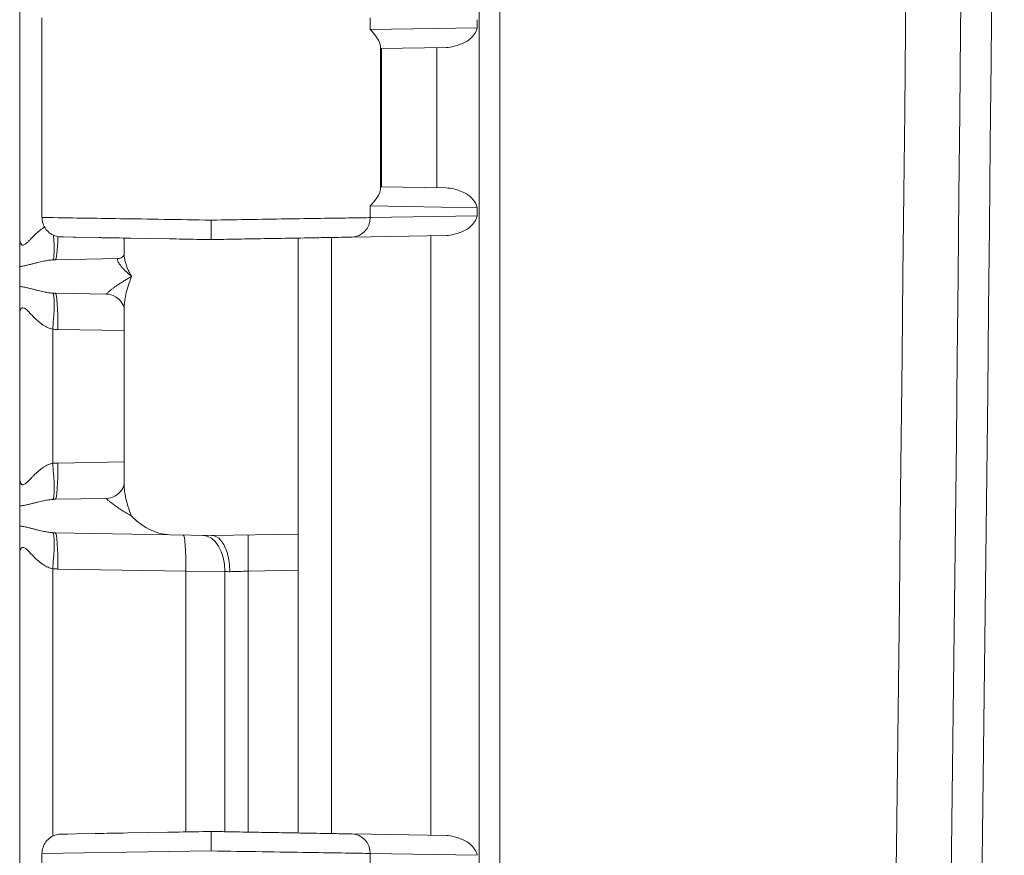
# Model space of a CAD drawing. Header units: inches. Extents: x 0 to 153, y 3 to 96.
# Tile 29 of 132: x 30.97 to 32.73, y 46 to 47.5. Entities that reach past the tile are written whole.
import ezdxf

# ---------------------------------------------------------------- set-up
doc = ezdxf.new("R2010")
doc.units = ezdxf.units.IN
doc.header["$LTSCALE"] = 4.5
doc.header["$MEASUREMENT"] = 0
doc.layers.add('Visible (ANSI)', color=7, linetype='Continuous', lineweight=18)
doc.layers.add('Visible Narrow (ANSI)', color=7, linetype='Continuous', lineweight=5)

msp = doc.modelspace()

# ---------------------------------------------------------------- linework, layer by layer
at = {"layer": 'Visible (ANSI)'}
for p, q in [((31.7914, 62.758), (31.7914, 41.8928)), ((30.9664, 48.0418), (30.9664, 47.109)), ((31.0064, 47.5044), (31.0064, 47.1463)), ((31.6143, 47.4494), (31.7324, 47.4515)), ((31.6143, 47.2013), (31.7323, 47.1993)), ((31.0443, 47.1113), (31.0408, 47.1113)), ((31.0443, 47.1113), (31.0667, 47.1109)), ((31.0667, 47.1109), (31.0627, 47.111)), ((31.1084, 47.1102), (31.0667, 47.1109)), ((31.1539, 47.0798), (31.1539, 47.1094)), ((31.2352, 47.1079), (31.1661, 47.1092)), ((31.4664, 47.0973), (31.4664, 47.1094)), ((31.5264, 47.1104), (31.5264, 46.0404)), ((31.5634, 47.1111), (31.7324, 47.114)), ((31.4664, 47.0973), (31.4664, 47.0727)), ((31.0303, 47.0705), (31.1431, 47.0725)), ((31.1539, 47.0798), (31.1539, 47.0798)), ((31.4664, 47.0727), (31.4664, 46.5781)), ((30.9664, 47.0226), (30.9664, 47.0582)), ((31.1223, 47.0087), (31.0303, 47.0103)), ((31.1539, 46.6683), (31.1539, 46.9825)), ((30.9664, 46.9718), (30.9664, 46.679)), ((30.9664, 46.5926), (30.9664, 46.6282)), ((31.0303, 46.6405), (31.1223, 46.6421)), ((31.0303, 46.5803), (31.2368, 46.5767)), ((31.2368, 46.5767), (31.3114, 46.5754)), ((31.3114, 46.5754), (31.4664, 46.5781)), ((31.4664, 46.5781), (31.4664, 46.5131)), ((30.9664, 46.5418), (30.9664, 45.609)), ((31.4664, 46.0414), (31.4664, 46.5131)), ((31.0677, 46.0399), (31.0408, 46.0394)), ((31.0408, 46.0394), (31.0524, 46.0396)), ((31.0677, 46.0399), (31.1022, 46.0405)), ((31.1608, 46.0415), (31.2321, 46.0428)), ((31.5634, 46.0397), (31.7324, 46.0368)), ((31.0064, 46.0044), (31.0064, 46.0044)), ((31.0064, 46.0044), (31.0064, 45.6463))]:
    msp.add_line(p, q, dxfattribs=at)
msp.add_arc((-473.7436, 52.3254), 506.4775, 358.925196, 1.074804, dxfattribs=at)
for centre, major_axis, ratio, start_param, end_param in [((31.6143, 47.4845), (0, 0.035), 0.020741, 2.638132, 3.141962), ((31.6143, 47.1663), (0, 0.035), 0.020741, 6.282816, 6.786646), ((31.1426, 47.0974), (0.0004, -0.025), 0.924559, 0.000005, 0.000047), ((31.1211, 46.7071), (0.0011, -0.065), 0.854416, 0.000137, 0.000324)]:
    msp.add_ellipse(centre, major_axis=major_axis, ratio=ratio, start_param=start_param, end_param=end_param, dxfattribs=at)
for points, knots in [([(31.6139, 47.4538), (31.6139, 47.4557), (31.6133, 47.4582), (31.6094, 47.4676), (31.6035, 47.4759), (31.5956, 47.4836)], [-0.2597274, -0.2597274, -0.2597274, -0.2597274, -0.1837213, -0.1837213, 0, 0, 0, 0]), ([(31.7324, 47.4515), (31.7416, 47.4517), (31.7585, 47.4571), (31.7765, 47.4654), (31.7856, 47.4788), (31.7878, 47.4869)], [0, 0, 0, 0, 0.3333333, 0.6666667, 0.9997512, 0.9997512, 0.9997512, 0.9997512]), ([(31.5956, 47.1672), (31.604, 47.1754), (31.6105, 47.1852), (31.6134, 47.1935), (31.6138, 47.1954), (31.6139, 47.197)], [-1.1191106, -1.1191106, -1.1191106, -1.1191106, -0.9214246, -0.9214246, -0.8602004, -0.8602004, -0.8602004, -0.8602004]), ([(31.7878, 47.1639), (31.7856, 47.1719), (31.7764, 47.1854), (31.7585, 47.1937), (31.7415, 47.1991), (31.7323, 47.1993)], [0.0002488, 0.0002488, 0.0002488, 0.0002488, 0.3333333, 0.6666667, 0.9992589, 0.9992589, 0.9992589, 0.9992589]), ([(31.0408, 47.1113), (31.0394, 47.1114), (31.0379, 47.1115), (31.0351, 47.1119), (31.0336, 47.1122), (31.0286, 47.1136), (31.0251, 47.1152), (31.0188, 47.1194), (31.0159, 47.1221), (31.0113, 47.1281), (31.0095, 47.1316), (31.0071, 47.1387), (31.0065, 47.1426), (31.0065, 47.1463)], [0, 0, 0, 0, 0.0111228, 0.0111228, 0.0220731, 0.0220731, 0.0509694, 0.0509694, 0.0798667, 0.0798667, 0.1087684, 0.1087684, 0.1375627, 0.1375627, 0.1375627, 0.1375627]), ([(31.3102, 47.1416), (31.3102, 47.1355), (31.3101, 47.1294), (31.3101, 47.1241), (31.3101, 47.1215), (31.3101, 47.119), (31.3101, 47.1169), (31.3102, 47.1148), (31.3102, 47.1129), (31.3102, 47.1113), (31.3102, 47.1083), (31.3102, 47.1066), (31.3102, 47.1066)], [0, 0, 0, 0, 0.333333, 0.333333, 0.333333, 0.50007, 0.50007, 0.50007, 0.666667, 0.666667, 0.666667, 1, 1, 1, 1]), ([(31.7324, 47.114), (31.7416, 47.1142), (31.7585, 47.1196), (31.7765, 47.1279), (31.7856, 47.1413), (31.7878, 47.1494)], [0, 0, 0, 0, 0.3333333, 0.6666667, 0.9997512, 0.9997512, 0.9997512, 0.9997512]), ([(30.9664, 47.0582), (30.9664, 47.0632), (30.9664, 47.0701), (30.9664, 47.0787), (30.9664, 47.0872), (30.9664, 47.0975), (30.9664, 47.109)], [0, 0, 0, 0, 0.5, 0.5, 0.5, 1, 1, 1, 1]), ([(31.1084, 47.1102), (31.1107, 47.1101), (31.113, 47.1101), (31.1153, 47.11), (31.1305, 47.1098), (31.1475, 47.1095), (31.1661, 47.1092)], [0.72727273, 0.72727273, 0.72727273, 0.72727273, 0.73946703, 0.73946703, 0.73946703, 0.81818182, 0.81818182, 0.81818182, 0.81818182]), ([(31.2352, 47.1079), (31.2432, 47.1078), (31.2513, 47.1077), (31.2595, 47.1075), (31.276, 47.1072), (31.2929, 47.1069), (31.3102, 47.1066)], [0.90909091, 0.90909091, 0.90909091, 0.90909091, 0.93931643, 0.93931643, 0.93931643, 1, 1, 1, 1]), ([(31.5634, 47.1111), (31.5602, 47.111), (31.5566, 47.1109), (31.5526, 47.1109), (31.5469, 47.1108), (31.5405, 47.1107), (31.5334, 47.1105), (31.5246, 47.1104), (31.5146, 47.1102), (31.5036, 47.11), (31.4994, 47.1099), (31.4949, 47.1099), (31.4904, 47.1098), (31.4741, 47.1095), (31.456, 47.1092), (31.4367, 47.1088), (31.4362, 47.1088), (31.4358, 47.1088), (31.4354, 47.1088), (31.4164, 47.1085), (31.3962, 47.1081), (31.3754, 47.1078), (31.3686, 47.1077), (31.3616, 47.1075), (31.3546, 47.1074), (31.3401, 47.1072), (31.3253, 47.1069), (31.3102, 47.1066)], [0, 0, 0, 0, 0.08304, 0.08304, 0.08304, 0.2, 0.2, 0.2, 0.343946, 0.343946, 0.343946, 0.4, 0.4, 0.4, 0.6, 0.6, 0.6, 0.604385, 0.604385, 0.604385, 0.8, 0.8, 0.8, 0.865034, 0.865034, 0.865034, 1, 1, 1, 1]), ([(31.1431, 47.0725), (31.1451, 47.0725), (31.1482, 47.0735), (31.1524, 47.0768), (31.1535, 47.0788), (31.1539, 47.08), (31.1539, 47.0801), (31.1539, 47.0802)], [0, 0, 0, 0, 0.0630864, 0.0630864, 0.1244611, 0.1244611, 0.1391882, 0.1391882, 0.1391882, 0.1391882]), ([(30.9664, 46.9718), (30.9664, 46.9724), (30.9664, 46.973), (30.9664, 46.9735), (30.9664, 46.9775), (30.9664, 46.9814), (30.9664, 46.9852), (30.9664, 46.9893), (30.9664, 46.9933), (30.9664, 46.9973), (30.9664, 46.9981), (30.9664, 46.999), (30.9665, 46.9998), (30.9665, 47.0036), (30.9665, 47.0073), (30.9665, 47.0107), (30.9665, 47.0152), (30.9665, 47.0192), (30.9664, 47.0226)], [0, 0, 0, 0, 0.0298606, 0.0298606, 0.0298606, 0.2316033, 0.2316033, 0.2316033, 0.4513614, 0.4513614, 0.4513614, 0.5, 0.5, 0.5, 0.7151406, 0.7151406, 0.7151406, 1, 1, 1, 1]), ([(31.1539, 46.9825), (31.1539, 46.9825), (31.154, 46.985), (31.1504, 46.9928), (31.147, 46.9975), (31.1375, 47.005), (31.1312, 47.0077), (31.1245, 47.0086), (31.1234, 47.0087), (31.1223, 47.0087)], [0.003505, 0.003505, 0.003505, 0.003505, 0.1091715, 0.1091715, 0.2009048, 0.2009048, 0.294974, 0.294974, 0.3160926, 0.3160926, 0.3160926, 0.3160926]), ([(30.9664, 46.6282), (30.9664, 46.6332), (30.9664, 46.6401), (30.9664, 46.6487), (30.9664, 46.6572), (30.9664, 46.6675), (30.9664, 46.679)], [0, 0, 0, 0, 0.5, 0.5, 0.5, 1, 1, 1, 1]), ([(31.1223, 46.6421), (31.1266, 46.6422), (31.1324, 46.6435), (31.1425, 46.6491), (31.1468, 46.6533), (31.1525, 46.6616), (31.1536, 46.6655), (31.1539, 46.6679), (31.1539, 46.6683), (31.1539, 46.6683)], [0, 0, 0, 0, 0.0851249, 0.0851249, 0.172711, 0.172711, 0.270404, 0.270404, 0.3126383, 0.3126383, 0.3126383, 0.3126383]), ([(31.1674, 46.6104), (31.1744, 46.6025), (31.1859, 46.5931), (31.2087, 46.5816), (31.223, 46.5769), (31.2368, 46.5767)], [0.0000001, 0.0000001, 0.0000001, 0.0000001, 0.1445086, 0.1445086, 0.2629399, 0.2629399, 0.2629399, 0.2629399]), ([(30.9664, 46.5418), (30.9664, 46.5424), (30.9664, 46.543), (30.9664, 46.5435), (30.9664, 46.5475), (30.9664, 46.5514), (30.9664, 46.5552), (30.9664, 46.5593), (30.9664, 46.5633), (30.9664, 46.5673), (30.9664, 46.5681), (30.9664, 46.569), (30.9665, 46.5698), (30.9665, 46.5736), (30.9665, 46.5773), (30.9665, 46.5807), (30.9665, 46.5852), (30.9665, 46.5892), (30.9664, 46.5926)], [0, 0, 0, 0, 0.0298597, 0.0298597, 0.0298597, 0.2315973, 0.2315973, 0.2315973, 0.4513529, 0.4513529, 0.4513529, 0.5, 0.5, 0.5, 0.7151341, 0.7151341, 0.7151341, 1, 1, 1, 1]), ([(31.3436, 46.5104), (31.3436, 46.5218), (31.342, 46.5332), (31.3392, 46.543), (31.3364, 46.5527), (31.3324, 46.5609), (31.3276, 46.5666), (31.3227, 46.5723), (31.3169, 46.5754), (31.3115, 46.5754)], [0, 0, 0, 0, 0.3333333, 0.3333333, 0.3333333, 0.6666667, 0.6666667, 0.6666667, 1, 1, 1, 1]), ([(31.3102, 46.0441), (31.2904, 46.0438), (31.2714, 46.0435), (31.2528, 46.0431), (31.2458, 46.043), (31.239, 46.0429), (31.2321, 46.0428)], [0, 0, 0, 0, 0.06617772, 0.06617772, 0.06617772, 0.09090909, 0.09090909, 0.09090909, 0.09090909]), ([(31.5634, 46.0397), (31.5597, 46.0398), (31.5556, 46.0399), (31.551, 46.0399), (31.5433, 46.0401), (31.5343, 46.0402), (31.5239, 46.0404), (31.5163, 46.0405), (31.508, 46.0407), (31.499, 46.0408), (31.4884, 46.041), (31.4769, 46.0412), (31.4647, 46.0414), (31.4527, 46.0417), (31.44, 46.0419), (31.4268, 46.0421), (31.4152, 46.0423), (31.4033, 46.0425), (31.3912, 46.0427), (31.3752, 46.043), (31.3589, 46.0433), (31.3421, 46.0436), (31.3316, 46.0438), (31.321, 46.044), (31.3102, 46.0441)], [0, 0, 0, 0, 0.093578, 0.093578, 0.093578, 0.25, 0.25, 0.25, 0.364586, 0.364586, 0.364586, 0.5, 0.5, 0.5, 0.633097, 0.633097, 0.633097, 0.75, 0.75, 0.75, 0.904109, 0.904109, 0.904109, 1, 1, 1, 1]), ([(31.3102, 46.0441), (31.3102, 46.0441), (31.3102, 46.0425), (31.3102, 46.0394), (31.3102, 46.0364), (31.3102, 46.0319), (31.3102, 46.0266), (31.3102, 46.0213), (31.3102, 46.0152), (31.3102, 46.0091)], [0, 0, 0, 0, 0.333333, 0.333333, 0.333333, 0.666667, 0.666667, 0.666667, 1, 1, 1, 1]), ([(31.0065, 46.0044), (31.0065, 46.0082), (31.0071, 46.0121), (31.0095, 46.0192), (31.0113, 46.0227), (31.0159, 46.0287), (31.0188, 46.0314), (31.0251, 46.0356), (31.0286, 46.0372), (31.0337, 46.0386), (31.0351, 46.0389), (31.0379, 46.0393), (31.0394, 46.0394), (31.0408, 46.0394)], [0, 0, 0, 0, 0.0288366, 0.0288366, 0.0577362, 0.0577362, 0.0866335, 0.0866335, 0.1155301, 0.1155301, 0.1264609, 0.1264609, 0.1375632, 0.1375632, 0.1375632, 0.1375632]), ([(31.1608, 46.0415), (31.1394, 46.0412), (31.1202, 46.0408), (31.1038, 46.0405), (31.1033, 46.0405), (31.1027, 46.0405), (31.1022, 46.0405)], [0.18181818, 0.18181818, 0.18181818, 0.18181818, 0.26986203, 0.26986203, 0.26986203, 0.27272727, 0.27272727, 0.27272727, 0.27272727]), ([(31.7878, 46.0014), (31.7856, 46.0094), (31.7765, 46.0229), (31.7585, 46.0312), (31.7416, 46.0366), (31.7324, 46.0368)], [0.0002488, 0.0002488, 0.0002488, 0.0002488, 0.3333333, 0.6666667, 1, 1, 1, 1])]:
    msp.add_open_spline(points, degree=3, knots=knots, dxfattribs=at)
msp.add_open_spline([(31.0065, 47.1463), (31.0065, 47.1463), (31.0065, 47.1463), (31.0065, 47.1463)], degree=3, dxfattribs=at)
at = {"layer": 'Visible Narrow (ANSI)'}
for p, q in [((31.8281, 61.7149), (31.8281, 42.9359)), ((31.5956, 47.5047), (31.5956, 47.4836)), ((31.7878, 47.4869), (31.7878, 47.5014)), ((31.5956, 47.4836), (31.7878, 47.4869)), ((31.6139, 47.197), (31.6139, 47.4538)), ((31.6157, 47.2013), (31.6157, 47.4495)), ((31.7155, 47.1996), (31.7155, 47.4512)), ((31.5956, 47.1672), (31.5956, 47.1461)), ((31.5956, 47.1672), (31.7878, 47.1639)), ((31.7878, 47.1494), (31.7878, 47.1639)), ((31.5956, 47.1461), (31.7878, 47.1494)), ((31.7047, 46.0373), (31.7047, 47.1135)), ((31.0258, 46.9458), (31.0258, 46.705)), ((31.0348, 46.9453), (31.1539, 46.9432)), ((31.0348, 46.7055), (31.1539, 46.7076)), ((31.0258, 46.5158), (31.0258, 46.0357)), ((31.0348, 46.5153), (31.2645, 46.5113)), ((31.2645, 46.5113), (31.2645, 46.0433)), ((31.2645, 46.5113), (31.3349, 46.5107)), ((31.3349, 46.5107), (31.3349, 46.0437)), ((31.3768, 46.5115), (31.4664, 46.5131)), ((31.3768, 46.043), (31.3768, 46.5115)), ((31.0064, 46.0044), (31.3102, 46.0091)), ((31.5956, 46.0047), (31.5956, 45.9836)), ((31.5956, 46.0047), (31.7878, 46.0014))]:
    msp.add_line(p, q, dxfattribs=at)
for centre, major_axis, ratio, start_param, end_param in [((-216.7323, 52.3254), (0, 352.5808), 0.707107, 4.685755, 4.739023), ((-216.7998, 52.3254), (0, 352.8163), 0.707107, 4.685755, 4.739023), ((31.5627, 47.1461), (0.0006, -0.035), 0.939676, 0.000036, 1.554396), ((31.0201, 47.135), (0.0059, -0.0647), 0.086802, 0.034475, 1.237843), ((31.0292, 47.1355), (0.0011, -0.065), 0.087143, 0, 1.199183), ((31.0201, 46.9458), (0.0059, 0.0647), 0.086802, 4.72026, 6.248711), ((31.0336, 47.0635), (-0.0658, -0.0042), 0.805497, 1.406796, 1.469445), ((31.0292, 46.9453), (0.0011, 0.065), 0.087143, 4.71391, 6.283185), ((31.037, 47.0704), (-0.0002, -0.1251), 0.996195, 6.194419, 6.267091), ((31.0201, 46.705), (0.0059, -0.0647), 0.086802, 0.034475, 1.562919), ((31.0292, 46.7055), (0.0011, -0.065), 0.087143, 0, 1.569275), ((31.0201, 46.5158), (0.0059, 0.0647), 0.086802, 4.72026, 6.248711), ((31.0336, 46.6335), (-0.0658, -0.0042), 0.805497, 1.406796, 1.469445), ((31.0292, 46.5153), (0.0011, 0.065), 0.087143, 4.71391, 6.283185), ((31.2589, 46.5113), (0.0011, 0.065), 0.087143, 4.71391, 6.283189), ((31.294, 46.5107), (0.0011, 0.065), 0.628143, 4.723353, 6.283205), ((31.378, 46.5115), (-0.0011, 0.065), 0.01745, 0, 1.570492), ((31.037, 46.6404), (-0.0002, -0.1251), 0.996195, 6.194419, 6.267091), ((31.3756, 46.5093), (0.0649, -0.0022), 0.000355, 4.033318, 4.195995), ((31.5627, 46.0047), (0.0006, 0.035), 0.939675, 4.728789, 6.283138)]:
    msp.add_ellipse(centre, major_axis=major_axis, ratio=ratio, start_param=start_param, end_param=end_param, dxfattribs=at)
for points, knots in [([(31.0065, 47.1463), (31.0065, 47.1463), (31.01, 47.1463), (31.0318, 47.1459), (31.0795, 47.1452), (31.1454, 47.1442), (31.2244, 47.143), (31.2816, 47.1421), (31.3102, 47.1416)], [0.494388, 0.494388, 0.494388, 0.494388, 0.5454545, 0.6363636, 0.7272727, 0.8181818, 0.9090909, 1, 1, 1, 1]), ([(31.5956, 47.1461), (31.5872, 47.1459), (31.5645, 47.1456), (31.5155, 47.1448), (31.4542, 47.1439), (31.3844, 47.1428), (31.3349, 47.142), (31.3102, 47.1416)], [0, 0, 0, 0, 0.2, 0.4, 0.6, 0.8, 1, 1, 1, 1]), ([(30.9664, 47.109), (30.9664, 47.1086), (30.9665, 47.1082), (30.9665, 47.1079), (30.9665, 47.1055), (30.9669, 47.1033), (30.9674, 47.1015), (30.9675, 47.101), (30.9677, 47.1005), (30.9679, 47.1001), (30.9685, 47.0987), (30.9692, 47.0977), (30.9701, 47.0972), (30.9705, 47.0969), (30.9709, 47.0967), (30.9714, 47.0966), (30.9723, 47.0965), (30.9731, 47.0966), (30.9741, 47.097), (30.9748, 47.0973), (30.9755, 47.0977), (30.9762, 47.0982), (30.977, 47.0988), (30.9779, 47.0995), (30.9787, 47.1002), (30.9796, 47.101), (30.9806, 47.1019), (30.9815, 47.1028), (30.9822, 47.1034), (30.9829, 47.1041), (30.9835, 47.1048), (30.9847, 47.106), (30.9858, 47.1071), (30.9869, 47.1083), (30.9874, 47.1088), (30.9879, 47.1094), (30.9884, 47.1099), (30.9898, 47.1112), (30.9911, 47.1126), (30.9924, 47.1139), (30.9927, 47.1142), (30.993, 47.1145), (30.9933, 47.1148), (30.9948, 47.1163), (30.9963, 47.1177), (30.9978, 47.119), (30.9979, 47.1192), (30.9981, 47.1193), (30.9982, 47.1194), (30.9998, 47.1209), (31.0014, 47.1222), (31.003, 47.1235), (31.0046, 47.1248), (31.0062, 47.1259), (31.0078, 47.127), (31.008, 47.1272), (31.0082, 47.1273), (31.0084, 47.1274), (31.0093, 47.128), (31.0101, 47.1286), (31.011, 47.1291)], [0, 0, 0, 0, 0.009557, 0.009557, 0.009557, 0.0714286, 0.0714286, 0.0714286, 0.0895597, 0.0895597, 0.0895597, 0.1428571, 0.1428571, 0.1428571, 0.1687848, 0.1687848, 0.1687848, 0.2142857, 0.2142857, 0.2142857, 0.2482034, 0.2482034, 0.2482034, 0.2857143, 0.2857143, 0.2857143, 0.3274285, 0.3274285, 0.3274285, 0.3571429, 0.3571429, 0.3571429, 0.4066429, 0.4066429, 0.4066429, 0.4285714, 0.4285714, 0.4285714, 0.4859161, 0.4859161, 0.4859161, 0.5, 0.5, 0.5, 0.5651615, 0.5651615, 0.5651615, 0.5714286, 0.5714286, 0.5714286, 0.6428571, 0.6428571, 0.6428571, 0.7142857, 0.7142857, 0.7142857, 0.72364, 0.72364, 0.72364, 0.7631197, 0.7631197, 0.7631197, 0.7631197]), ([(30.9664, 47.0582), (30.969, 47.0585), (30.974, 47.0593), (30.9808, 47.0609), (30.9872, 47.0625), (30.9932, 47.064), (30.9988, 47.0655), (31.004, 47.0667), (31.009, 47.0678), (31.0138, 47.0687), (31.0182, 47.0695), (31.0224, 47.07), (31.025, 47.0702), (31.0262, 47.0703)], [0, 0, 0, 0, 0.0909091, 0.1818182, 0.2727273, 0.3636364, 0.4545455, 0.5454545, 0.6363636, 0.7272727, 0.8181818, 0.9090909, 0.999999, 0.999999, 0.999999, 0.999999]), ([(31.1431, 47.0725), (31.1427, 47.0724), (31.1425, 47.0723), (31.1423, 47.0721), (31.1421, 47.0719), (31.142, 47.0716), (31.1419, 47.0712), (31.1419, 47.0708), (31.1419, 47.0703), (31.1421, 47.0697), (31.1422, 47.0691), (31.1425, 47.0683), (31.1428, 47.0675), (31.1432, 47.0667), (31.1437, 47.0658), (31.1443, 47.0647), (31.1449, 47.0637), (31.1456, 47.0626), (31.1465, 47.0614), (31.1473, 47.0602), (31.1483, 47.0589), (31.1494, 47.0576), (31.1505, 47.0563), (31.1517, 47.0549), (31.1531, 47.0535), (31.1544, 47.0521), (31.1558, 47.0506), (31.1573, 47.0491), (31.1589, 47.0477), (31.1605, 47.0462), (31.1622, 47.0447), (31.1639, 47.0433), (31.1656, 47.0418), (31.1674, 47.0404)], [0, 0, 0, 0, 0.0909091, 0.0909091, 0.0909091, 0.1818182, 0.1818182, 0.1818182, 0.2727273, 0.2727273, 0.2727273, 0.3636364, 0.3636364, 0.3636364, 0.4545455, 0.4545455, 0.4545455, 0.5454545, 0.5454545, 0.5454545, 0.6363636, 0.6363636, 0.6363636, 0.7272727, 0.7272727, 0.7272727, 0.8181818, 0.8181818, 0.8181818, 0.9090909, 0.9090909, 0.9090909, 1, 1, 1, 1]), ([(31.1539, 47.0798), (31.1539, 47.079), (31.154, 47.0783), (31.154, 47.0775), (31.1541, 47.0754), (31.1544, 47.0731), (31.1549, 47.0708), (31.1553, 47.0684), (31.1559, 47.066), (31.1567, 47.0635), (31.1574, 47.061), (31.1584, 47.0584), (31.1594, 47.0558), (31.1605, 47.0532), (31.1617, 47.0506), (31.1631, 47.048), (31.1644, 47.0455), (31.1659, 47.0429), (31.1674, 47.0404)], [0.5126937, 0.5126937, 0.5126937, 0.5126937, 0.5454545, 0.5454545, 0.5454545, 0.6363636, 0.6363636, 0.6363636, 0.7272727, 0.7272727, 0.7272727, 0.8181818, 0.8181818, 0.8181818, 0.9090909, 0.9090909, 0.9090909, 1, 1, 1, 1]), ([(31.1223, 47.0087), (31.1222, 47.0087), (31.1222, 47.0088), (31.1223, 47.0089), (31.1224, 47.009), (31.1225, 47.0092), (31.1228, 47.0095), (31.123, 47.0098), (31.1233, 47.0101), (31.1237, 47.0105), (31.1241, 47.011), (31.1247, 47.0115), (31.1253, 47.012), (31.1259, 47.0126), (31.1266, 47.0132), (31.1275, 47.0139), (31.1283, 47.0146), (31.1292, 47.0154), (31.1303, 47.0163), (31.1314, 47.0172), (31.1326, 47.0181), (31.134, 47.0191), (31.1353, 47.0201), (31.1368, 47.0212), (31.1385, 47.0224), (31.1401, 47.0235), (31.1419, 47.0248), (31.1439, 47.0261), (31.1459, 47.0274), (31.148, 47.0289), (31.1504, 47.0304), (31.1524, 47.0316), (31.1546, 47.033), (31.1569, 47.0344), (31.1573, 47.0346), (31.1578, 47.0349), (31.1582, 47.0351), (31.1605, 47.0365), (31.1631, 47.038), (31.1658, 47.0395), (31.1664, 47.0398), (31.1669, 47.0401), (31.1674, 47.0404)], [0, 0, 0, 0, 0.083333, 0.083333, 0.083333, 0.166667, 0.166667, 0.166667, 0.25, 0.25, 0.25, 0.333333, 0.333333, 0.333333, 0.416667, 0.416667, 0.416667, 0.5, 0.5, 0.5, 0.583333, 0.583333, 0.583333, 0.666667, 0.666667, 0.666667, 0.75, 0.75, 0.75, 0.833333, 0.833333, 0.833333, 0.904288, 0.904288, 0.904288, 0.916667, 0.916667, 0.916667, 0.986789, 0.986789, 0.986789, 1, 1, 1, 1]), ([(31.1539, 46.9825), (31.1539, 46.9862), (31.1542, 46.9902), (31.1546, 46.9944), (31.1551, 46.9986), (31.1558, 47.0031), (31.1569, 47.008), (31.1579, 47.0128), (31.1593, 47.0179), (31.161, 47.0233), (31.1627, 47.0287), (31.1648, 47.0344), (31.1674, 47.0404)], [0.6368142, 0.6368142, 0.6368142, 0.6368142, 0.7272727, 0.7272727, 0.7272727, 0.8181818, 0.8181818, 0.8181818, 0.9090909, 0.9090909, 0.9090909, 1, 1, 1, 1]), ([(30.9664, 47.0226), (30.9689, 47.0223), (30.9714, 47.0219), (30.9738, 47.0214), (30.9762, 47.0209), (30.9787, 47.0204), (30.981, 47.0198), (30.9833, 47.0193), (30.9856, 47.0187), (30.9877, 47.0181), (30.9898, 47.0176), (30.9919, 47.0171), (30.9939, 47.0166), (30.9958, 47.0161), (30.9977, 47.0156), (30.9996, 47.0151), (31.0014, 47.0147), (31.0032, 47.0143), (31.0049, 47.0139), (31.0066, 47.0135), (31.0082, 47.0131), (31.0098, 47.0128), (31.0114, 47.0125), (31.0129, 47.0122), (31.0144, 47.012), (31.0159, 47.0117), (31.0173, 47.0115), (31.0186, 47.0113), (31.02, 47.0111), (31.0213, 47.0109), (31.0225, 47.0108), (31.0238, 47.0107), (31.025, 47.0106), (31.0262, 47.0105)], [0.0000007, 0.0000007, 0.0000007, 0.0000007, 0.0909091, 0.0909091, 0.0909091, 0.1818182, 0.1818182, 0.1818182, 0.2727273, 0.2727273, 0.2727273, 0.3636364, 0.3636364, 0.3636364, 0.4545455, 0.4545455, 0.4545455, 0.5454545, 0.5454545, 0.5454545, 0.6363636, 0.6363636, 0.6363636, 0.7272727, 0.7272727, 0.7272727, 0.8181818, 0.8181818, 0.8181818, 0.9090909, 0.9090909, 0.9090909, 1, 1, 1, 1]), ([(30.9664, 46.9718), (30.9664, 46.9737), (30.9666, 46.9755), (30.9669, 46.9772), (30.9672, 46.9788), (30.9676, 46.9803), (30.9682, 46.9815), (30.9689, 46.9826), (30.9696, 46.9835), (30.9706, 46.9839), (30.9715, 46.9843), (30.9727, 46.9843), (30.974, 46.9838), (30.9753, 46.9833), (30.9768, 46.9822), (30.9784, 46.9809), (30.98, 46.9795), (30.9817, 46.9779), (30.9834, 46.9761), (30.9851, 46.9743), (30.9869, 46.9725), (30.9886, 46.9707), (30.9904, 46.9689), (30.9921, 46.9672), (30.9938, 46.9655), (30.9955, 46.9639), (30.9971, 46.9623), (30.9988, 46.9608), (31.0005, 46.9594), (31.0021, 46.958), (31.0037, 46.9567), (31.0053, 46.9555), (31.0069, 46.9543), (31.0085, 46.9533), (31.0101, 46.9522), (31.0116, 46.9513), (31.0131, 46.9505), (31.0146, 46.9497), (31.0161, 46.949), (31.0175, 46.9483), (31.0189, 46.9477), (31.0203, 46.9472), (31.0217, 46.9468), (31.0231, 46.9464), (31.0245, 46.946), (31.0258, 46.9458)], [0, 0, 0, 0, 0.0666667, 0.0666667, 0.0666667, 0.1333333, 0.1333333, 0.1333333, 0.2, 0.2, 0.2, 0.2666667, 0.2666667, 0.2666667, 0.3333333, 0.3333333, 0.3333333, 0.4, 0.4, 0.4, 0.4666667, 0.4666667, 0.4666667, 0.5333333, 0.5333333, 0.5333333, 0.6, 0.6, 0.6, 0.6666667, 0.6666667, 0.6666667, 0.7333333, 0.7333333, 0.7333333, 0.8, 0.8, 0.8, 0.8666667, 0.8666667, 0.8666667, 0.9333333, 0.9333333, 0.9333333, 1, 1, 1, 1]), ([(30.9664, 46.679), (30.9664, 46.6786), (30.9665, 46.6782), (30.9665, 46.6779), (30.9665, 46.6755), (30.9669, 46.6733), (30.9674, 46.6715), (30.9675, 46.671), (30.9677, 46.6705), (30.9679, 46.6701), (30.9685, 46.6687), (30.9692, 46.6677), (30.9701, 46.6672), (30.9705, 46.6669), (30.9709, 46.6667), (30.9714, 46.6666), (30.9723, 46.6665), (30.9731, 46.6666), (30.9741, 46.667), (30.9748, 46.6673), (30.9755, 46.6677), (30.9762, 46.6682), (30.977, 46.6688), (30.9779, 46.6695), (30.9787, 46.6702), (30.9796, 46.671), (30.9806, 46.6719), (30.9815, 46.6728), (30.9822, 46.6734), (30.9829, 46.6741), (30.9835, 46.6748), (30.9847, 46.676), (30.9858, 46.6771), (30.9869, 46.6783), (30.9874, 46.6788), (30.9879, 46.6794), (30.9884, 46.6799), (30.9898, 46.6812), (30.9911, 46.6826), (30.9924, 46.6839), (30.9927, 46.6842), (30.993, 46.6845), (30.9933, 46.6848), (30.9948, 46.6863), (30.9963, 46.6877), (30.9978, 46.689), (30.9979, 46.6892), (30.9981, 46.6893), (30.9982, 46.6894), (30.9998, 46.6909), (31.0014, 46.6922), (31.003, 46.6935), (31.0046, 46.6948), (31.0062, 46.6959), (31.0078, 46.697), (31.008, 46.6972), (31.0082, 46.6973), (31.0084, 46.6974), (31.0098, 46.6984), (31.0111, 46.6992), (31.0125, 46.7), (31.0129, 46.7002), (31.0132, 46.7004), (31.0136, 46.7006), (31.0148, 46.7012), (31.0159, 46.7018), (31.0171, 46.7023), (31.0176, 46.7025), (31.0181, 46.7027), (31.0187, 46.7029), (31.0196, 46.7033), (31.0206, 46.7036), (31.0215, 46.7039), (31.0222, 46.7041), (31.0229, 46.7043), (31.0235, 46.7045), (31.0243, 46.7047), (31.025, 46.7048), (31.0258, 46.705)], [0, 0, 0, 0, 0.009557, 0.009557, 0.009557, 0.0714286, 0.0714286, 0.0714286, 0.0895597, 0.0895597, 0.0895597, 0.1428571, 0.1428571, 0.1428571, 0.1687848, 0.1687848, 0.1687848, 0.2142857, 0.2142857, 0.2142857, 0.2482034, 0.2482034, 0.2482034, 0.2857143, 0.2857143, 0.2857143, 0.3274285, 0.3274285, 0.3274285, 0.3571429, 0.3571429, 0.3571429, 0.4066429, 0.4066429, 0.4066429, 0.4285714, 0.4285714, 0.4285714, 0.4859161, 0.4859161, 0.4859161, 0.5, 0.5, 0.5, 0.5651615, 0.5651615, 0.5651615, 0.5714286, 0.5714286, 0.5714286, 0.6428571, 0.6428571, 0.6428571, 0.7142857, 0.7142857, 0.7142857, 0.72364, 0.72364, 0.72364, 0.7857143, 0.7857143, 0.7857143, 0.8029065, 0.8029065, 0.8029065, 0.8571429, 0.8571429, 0.8571429, 0.8821476, 0.8821476, 0.8821476, 0.9285714, 0.9285714, 0.9285714, 0.9614561, 0.9614561, 0.9614561, 1, 1, 1, 1]), ([(31.0258, 46.705), (31.0273, 46.7051), (31.0303, 46.7053), (31.0333, 46.7054), (31.0348, 46.7055)], [0.0000001, 0.0000001, 0.0000001, 0.0000001, 0.5, 1, 1, 1, 1]), ([(31.1539, 46.6683), (31.1539, 46.6639), (31.1546, 46.6532), (31.1585, 46.6341), (31.1639, 46.6185), (31.1674, 46.6104)], [0.6026333, 0.6026333, 0.6026333, 0.6026333, 0.7142857, 0.8571429, 1, 1, 1, 1]), ([(30.9664, 46.6282), (30.969, 46.6285), (30.974, 46.6293), (30.9808, 46.6309), (30.9872, 46.6325), (30.9932, 46.634), (30.9988, 46.6355), (31.004, 46.6367), (31.009, 46.6378), (31.0138, 46.6387), (31.0182, 46.6395), (31.0224, 46.64), (31.025, 46.6402), (31.0262, 46.6403)], [0, 0, 0, 0, 0.0909091, 0.1818182, 0.2727273, 0.3636364, 0.4545455, 0.5454545, 0.6363636, 0.7272727, 0.8181818, 0.9090909, 0.999999, 0.999999, 0.999999, 0.999999]), ([(31.1223, 46.6421), (31.1222, 46.6421), (31.1223, 46.6418), (31.1227, 46.6413), (31.1232, 46.6408), (31.1239, 46.64), (31.1249, 46.6391), (31.126, 46.6381), (31.1274, 46.6369), (31.129, 46.6355), (31.1307, 46.6341), (31.1328, 46.6326), (31.1351, 46.6308), (31.1372, 46.6293), (31.1394, 46.6277), (31.142, 46.626), (31.1424, 46.6256), (31.1429, 46.6253), (31.1434, 46.625), (31.1456, 46.6235), (31.1479, 46.622), (31.1505, 46.6204), (31.1516, 46.6197), (31.1528, 46.6189), (31.154, 46.6182), (31.1564, 46.6167), (31.1589, 46.6152), (31.1616, 46.6137), (31.1635, 46.6126), (31.1654, 46.6115), (31.1674, 46.6104)], [0.000009, 0.000009, 0.000009, 0.000009, 0.1428571, 0.1428571, 0.1428571, 0.2857143, 0.2857143, 0.2857143, 0.4285714, 0.4285714, 0.4285714, 0.5714286, 0.5714286, 0.5714286, 0.6924284, 0.6924284, 0.6924284, 0.7142857, 0.7142857, 0.7142857, 0.8133041, 0.8133041, 0.8133041, 0.8571429, 0.8571429, 0.8571429, 0.941763, 0.941763, 0.941763, 1, 1, 1, 1]), ([(30.9664, 46.5926), (30.9689, 46.5923), (30.9714, 46.5919), (30.9738, 46.5914), (30.9762, 46.5909), (30.9787, 46.5904), (30.981, 46.5898), (30.9833, 46.5893), (30.9856, 46.5887), (30.9877, 46.5881), (30.9898, 46.5876), (30.9919, 46.5871), (30.9939, 46.5866), (30.9958, 46.5861), (30.9977, 46.5856), (30.9996, 46.5851), (31.0014, 46.5847), (31.0032, 46.5843), (31.0049, 46.5839), (31.0066, 46.5835), (31.0082, 46.5831), (31.0098, 46.5828), (31.0114, 46.5825), (31.0129, 46.5822), (31.0144, 46.582), (31.0159, 46.5817), (31.0173, 46.5815), (31.0186, 46.5813), (31.02, 46.5811), (31.0213, 46.5809), (31.0225, 46.5808), (31.0238, 46.5807), (31.025, 46.5806), (31.0262, 46.5805)], [0.0000007, 0.0000007, 0.0000007, 0.0000007, 0.0909091, 0.0909091, 0.0909091, 0.1818182, 0.1818182, 0.1818182, 0.2727273, 0.2727273, 0.2727273, 0.3636364, 0.3636364, 0.3636364, 0.4545455, 0.4545455, 0.4545455, 0.5454545, 0.5454545, 0.5454545, 0.6363636, 0.6363636, 0.6363636, 0.7272727, 0.7272727, 0.7272727, 0.8181818, 0.8181818, 0.8181818, 0.9090909, 0.9090909, 0.9090909, 1, 1, 1, 1]), ([(30.9664, 46.5418), (30.9664, 46.5437), (30.9666, 46.5455), (30.9669, 46.5472), (30.9672, 46.5488), (30.9676, 46.5503), (30.9682, 46.5515), (30.9689, 46.5526), (30.9696, 46.5535), (30.9706, 46.5539), (30.9715, 46.5543), (30.9727, 46.5543), (30.974, 46.5538), (30.9753, 46.5533), (30.9768, 46.5522), (30.9784, 46.5509), (30.98, 46.5495), (30.9817, 46.5479), (30.9834, 46.5461), (30.9851, 46.5443), (30.9869, 46.5425), (30.9886, 46.5407), (30.9904, 46.5389), (30.9921, 46.5372), (30.9938, 46.5355), (30.9955, 46.5339), (30.9971, 46.5323), (30.9988, 46.5308), (31.0005, 46.5294), (31.0021, 46.528), (31.0037, 46.5267), (31.0053, 46.5255), (31.0069, 46.5243), (31.0085, 46.5233), (31.0101, 46.5222), (31.0116, 46.5213), (31.0131, 46.5205), (31.0146, 46.5197), (31.0161, 46.519), (31.0175, 46.5183), (31.0189, 46.5177), (31.0203, 46.5172), (31.0217, 46.5168), (31.0231, 46.5164), (31.0245, 46.516), (31.0258, 46.5158)], [0, 0, 0, 0, 0.0666667, 0.0666667, 0.0666667, 0.1333333, 0.1333333, 0.1333333, 0.2, 0.2, 0.2, 0.2666667, 0.2666667, 0.2666667, 0.3333333, 0.3333333, 0.3333333, 0.4, 0.4, 0.4, 0.4666667, 0.4666667, 0.4666667, 0.5333333, 0.5333333, 0.5333333, 0.6, 0.6, 0.6, 0.6666667, 0.6666667, 0.6666667, 0.7333333, 0.7333333, 0.7333333, 0.8, 0.8, 0.8, 0.8666667, 0.8666667, 0.8666667, 0.9333333, 0.9333333, 0.9333333, 1, 1, 1, 1]), ([(31.3436, 46.5104), (31.3486, 46.5106), (31.3594, 46.5109), (31.371, 46.5113), (31.3768, 46.5115)], [0, 0, 0, 0, 0.5, 0.9999979, 0.9999979, 0.9999979, 0.9999979]), ([(31.5956, 46.0047), (31.5851, 46.0049), (31.5549, 46.0054), (31.4871, 46.0064), (31.403, 46.0077), (31.3411, 46.0087), (31.3102, 46.0091)], [0, 0, 0, 0, 0.25, 0.5, 0.75, 1, 1, 1, 1])]:
    msp.add_open_spline(points, degree=3, knots=knots, dxfattribs=at)
for points in [[(31.0262, 47.0703), (31.0269, 47.0704), (31.0282, 47.0704), (31.0296, 47.0705), (31.0303, 47.0705)], [(31.0262, 46.6403), (31.0269, 46.6404), (31.0282, 46.6404), (31.0296, 46.6405), (31.0303, 46.6405)]]:
    msp.add_open_spline(points, degree=3, dxfattribs=at)

doc.saveas('drawing.dxf')
